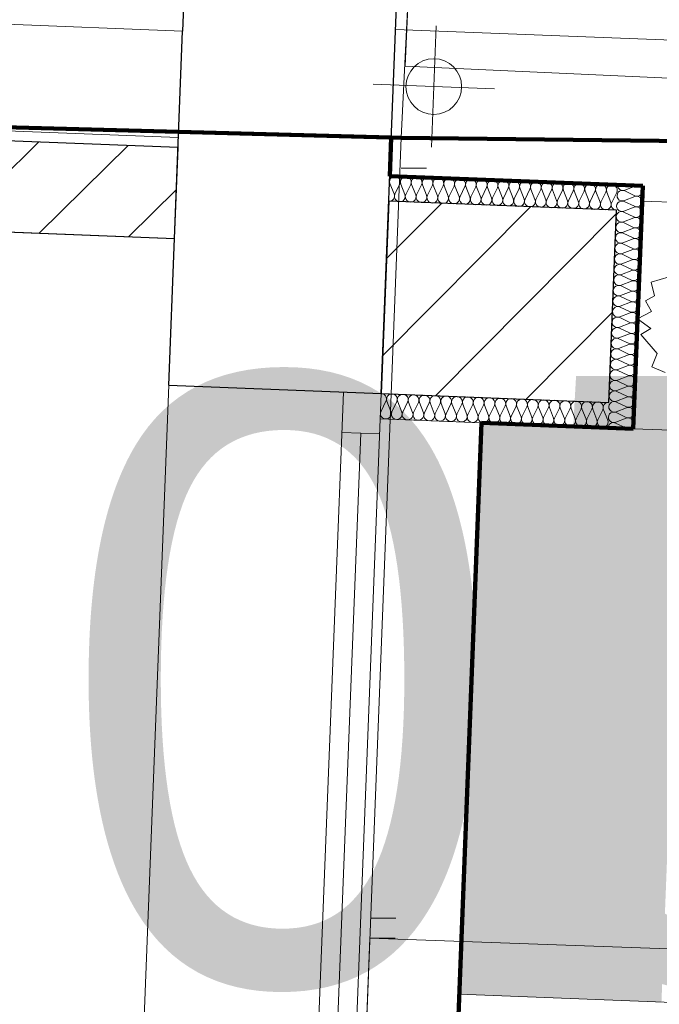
# Model space of a CAD drawing. Extents: x -134780 to 5540120, y 74663 to 5964901.
# Tile 52 of 71: x 5539592.56 to 5539593.82, y 5961351.8 to 5961353.74. Entities that reach past the tile are written whole.
import ezdxf
from ezdxf.lldxf.tags import DXFTag

# ---------------------------------------------------------------- set-up
doc = ezdxf.new("R2010")
doc.units = 0
doc.header["$MEASUREMENT"] = 0
doc.set_wipeout_variables(frame=1)
doc.linetypes.add('Krawędzie ukryte', pattern=[150, 100, -50])
doc.linetypes.add('L_0_03', pattern=[1, 0.5, -0.5])
for name, color, linetype, lineweight in [('0_Nr_Pióra__7', 7, 'Continuous', 13), ('312_budynek_ewidencyjny_Nr_Pióra__7', 7, 'Continuous', 13), ('ARCH MAPA RUSINOWO_Nr_Pióra__60', 230, 'Continuous', 211), ('Arch opisy_Nr_Pióra__80', 3, 'Continuous', 211), ('Arch schody_Nr_Pióra__21', 7, 'Continuous', 9), ('Arch wyburzenia_Nr_Pióra__46', 5, 'Continuous', 13), ('arch wypelnienia_Nr_Pióra__118', 7, 'Continuous', 211), ('Arch ściany nośne_Nr_Pióra__21', 7, 'Continuous', 9), ('Arch ściany nośne_Nr_Pióra__27', 7, 'Continuous', 30), ('INWENT RURY SPUSTOWE_Nr_Pióra__21', 7, 'Continuous', 9), ('INWENT. DRZWI_Nr_Pióra__5', 7, 'Continuous', 13), ('INWENT.ŚCIANY_Nr_Pióra__1', 7, 'Continuous', 25), ('INWENT.ŚCIANY_Nr_Pióra__5', 7, 'Continuous', 13), ('mapa', 7, 'Continuous', 13), ('mur_op_Nr_Pióra__7', 7, 'Continuous', 13), ('swietlik_Nr_Pióra__7', 7, 'Continuous', 13), ('zasuwa_lub_zawor_Nr_Pióra__7', 7, 'Continuous', 13)]:
    doc.layers.add(name, color=color, linetype=linetype, lineweight=lineweight)
for name, color, linetype, lineweight, true_color in [('218_kontur_uzytku_gruntowego_Nr_Pióra__3', 7, 'Continuous', 18, 0xff6600), ('219_dzialka_ewidencyjna_Nr_Pióra__96', 7, 'Continuous', 13, 0x00d59f), ('Arch ocieplenie_Nr_Pióra__24', 7, 'Continuous', 9, 0x029e21), ('Arch okna_Nr_Pióra__4', 7, 'Continuous', 9, 0x029e21), ('arch wypelnienia_Nr_Pióra__17', 7, 'Continuous', 15, 0xdcd705), ('Arch wyposarzenie_Nr_Pióra__4', 7, 'Continuous', 9, 0x029e21)]:
    doc.layers.add(name, color=color, linetype=linetype, lineweight=lineweight, true_color=true_color)
doc.layers.add('Arch ocieplenie', color=7, linetype='Continuous')
doc.layers.add('Arch ściany nośne', color=7, linetype='Continuous')
doc.styles.add('GENERATED_STYLE_1', font='txt')
tags = doc.linetypes.add('DASH', pattern=[15, 10, -5]).pattern_tags.tags
tags[6:7] = [DXFTag(74, 4), DXFTag(75, 0), DXFTag(340, '0'), DXFTag(46, 0.0), DXFTag(50, 0.0), DXFTag(44, 0.0), DXFTag(45, 0.0)]
tags[4:5] = [DXFTag(74, 4), DXFTag(75, 0), DXFTag(340, '0'), DXFTag(46, 0.0), DXFTag(50, 0.0), DXFTag(44, 0.0), DXFTag(45, 0.0)]
pattern_1 = [(45, (0, 0), (-91.92387818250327, 91.92387818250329), [])]

# ---------------------------------------------------------------- blocks, each defined once
blk = doc.blocks.new('Ściana_54', base_point=(-120566.8265400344, 127629.9479055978))
at = {"layer": 'Arch ściany nośne_Nr_Pióra__21', "linetype": 'Continuous'}
h = blk.add_hatch(dxfattribs=at)
h.set_pattern_fill('Common_Brick', color=256, style=0, pattern_type=2)
h.set_pattern_definition(pattern_1)
h.paths.add_polyline_path([(-120566.8265400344, 127629.9479055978), (-120117.1699168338, 127612.3717509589), (-120102.3278306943, 127992.0817883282), (-120551.9844538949, 128009.6579429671)], flags=0)
at = {"layer": 'Arch ściany nośne_Nr_Pióra__27', "linetype": 'Continuous'}
for p, q in [((-120551.9844538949, 128009.6579429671), (-120566.8265400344, 127629.9479055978)), ((-120102.3278306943, 127992.0817883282), (-120551.9844538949, 128009.6579429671)), ((-120117.1699168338, 127612.3717509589), (-120102.3278306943, 127992.0817883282)), ((-120566.8265400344, 127629.9479055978), (-120117.1699168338, 127612.3717509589))]:
    blk.add_line(p, q, dxfattribs=at)
blk = doc.blocks.new('Ściana_5', base_point=(-121854.507707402, 127970.5021761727))
at = {"layer": 'Arch ściany nośne_Nr_Pióra__21', "linetype": 'Continuous'}
h = blk.add_hatch(dxfattribs=at)
h.set_pattern_fill('Common_Brick', color=256, style=0, pattern_type=2)
h.set_pattern_definition(pattern_1)
h.paths.add_polyline_path([(-121854.507707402, 127970.5021761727), (-120975.1791998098, 127936.1310293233), (-120968.1487379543, 128115.9936786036), (-121847.4772455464, 128150.364825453)], flags=0)
at = {"layer": 'Arch ściany nośne_Nr_Pióra__27', "linetype": 'Continuous'}
for p, q in [((-121847.4772455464, 128150.364825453), (-121854.507707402, 127970.5021761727)), ((-120968.1487379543, 128115.9936786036), (-121847.4772455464, 128150.364825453)), ((-120975.1791998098, 127936.1310293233), (-120968.1487379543, 128115.9936786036)), ((-121854.507707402, 127970.5021761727), (-120975.1791998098, 127936.1310293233))]:
    blk.add_line(p, q, dxfattribs=at)
blk = doc.blocks.new('Izolacja cieplna 14_4', base_point=(-120566.8265219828, 127629.9483674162))
at = {"layer": 'Arch ocieplenie_Nr_Pióra__24', "linetype": 'Continuous'}
for p, q in [((-120567.2982429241, 127594.8391208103), (-120557.6018542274, 127614.6768396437)), ((-120555.8033431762, 127614.6065395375), (-120547.6849964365, 127594.0724792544)), ((-120545.8860227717, 127594.0021610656), (-120536.189634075, 127613.839879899)), ((-120534.3911230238, 127613.7695797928), (-120526.2727762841, 127593.2355195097)), ((-120524.4738026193, 127593.1652013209), (-120514.7774139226, 127613.0029201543)), ((-120512.9789028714, 127612.9326200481), (-120504.8605561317, 127592.398559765)), ((-120503.0615824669, 127592.3282415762), (-120493.3651937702, 127612.1659604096)), ((-120491.566682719, 127612.0956603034), (-120483.4483359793, 127591.5616000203)), ((-120481.6493623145, 127591.4912818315), (-120471.9529736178, 127611.3290006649)), ((-120470.1544625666, 127611.2587005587), (-120462.0361158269, 127590.7246402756)), ((-120460.2371421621, 127590.6543220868), (-120450.5407534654, 127610.4920409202)), ((-120448.7422424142, 127610.421740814), (-120440.6238956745, 127589.8876805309)), ((-120438.8249220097, 127589.8173623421), (-120429.128533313, 127609.6550811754)), ((-120427.3300222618, 127609.5847810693), (-120419.2116755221, 127589.0507207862)), ((-120417.4127018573, 127588.9804025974), (-120407.7163131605, 127608.8181214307)), ((-120405.9178021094, 127608.7478213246), (-120397.7994553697, 127588.2137610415)), ((-120396.0004817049, 127588.1434428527), (-120386.3040930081, 127607.981161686)), ((-120384.505581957, 127607.9108615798), (-120376.3872352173, 127587.3768012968)), ((-120374.5882615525, 127587.306483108), (-120364.8918728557, 127607.1442019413)), ((-120363.0933618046, 127607.0739018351), (-120354.9750150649, 127586.539841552)), ((-120353.1760414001, 127586.4695233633), (-120343.4796527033, 127606.3072421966)), ((-120341.6811416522, 127606.2369420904), (-120333.5627949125, 127585.7028818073)), ((-120331.7638212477, 127585.6325636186), (-120322.0674325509, 127605.4702824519)), ((-120320.2689214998, 127605.3999823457), (-120312.1505747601, 127584.8659220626)), ((-120310.3516010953, 127584.7956038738), (-120300.6552123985, 127604.6333227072)), ((-120298.8567013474, 127604.563022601), (-120290.7383546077, 127584.0289623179)), ((-120288.9393809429, 127583.9586441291), (-120279.2429922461, 127603.7963629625)), ((-120277.444481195, 127603.7260628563), (-120269.3261344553, 127583.1920025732)), ((-120267.5271607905, 127583.1216843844), (-120257.8307720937, 127602.9594032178)), ((-120256.0322610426, 127602.8891031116), (-120247.9139143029, 127582.3550428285)), ((-120246.1149406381, 127582.2847246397), (-120236.4185519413, 127602.1224434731)), ((-120234.6200408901, 127602.0521433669), (-120226.5016941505, 127581.5180830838)), ((-120224.7027204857, 127581.447764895), (-120215.0063317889, 127601.2854837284)), ((-120213.2078207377, 127601.2151836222), (-120205.0894739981, 127580.6811233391)), ((-120203.2905003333, 127580.6108051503), (-120193.5941116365, 127600.4485239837)), ((-120191.7956005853, 127600.3782238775), (-120183.6772538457, 127579.8441635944)), ((-120181.8782801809, 127579.7738454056), (-120172.1818914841, 127599.6115642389)), ((-120170.3833804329, 127599.5412641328), (-120162.2650336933, 127579.0072038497)), ((-120160.4660600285, 127578.9368856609), (-120150.7696713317, 127598.7746044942)), ((-120148.9711602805, 127598.7043043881), (-120140.8528135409, 127578.170244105)), ((-120139.0538398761, 127578.0999259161), (-120129.3574511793, 127597.9376447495)), ((-120127.5589401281, 127597.8673446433), (-120119.4405933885, 127577.3332843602))]:
    blk.add_line(p, q, dxfattribs=at)
for centre, start_param, end_param in [((-120567.2418532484, 127619.3228091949), 5.870391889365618, 7.853981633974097), ((-120545.830099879, 127618.4858637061), 5.870391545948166, 9.837570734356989), ((-120524.4178797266, 127617.6489039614), 5.870391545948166, 9.837570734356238), ((-120503.0056595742, 127616.8119442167), 5.870391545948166, 9.837570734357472), ((-120481.5934394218, 127615.974984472), 5.870391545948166, 9.837570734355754), ((-120460.1812192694, 127615.1380247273), 5.870391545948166, 9.837570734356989), ((-120438.768999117, 127614.3010649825), 5.870391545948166, 9.837570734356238), ((-120417.3567789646, 127613.4641052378), 5.870391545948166, 9.837570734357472), ((-120395.9445588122, 127612.6271454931), 5.870391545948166, 9.837570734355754), ((-120374.5323386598, 127611.7901857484), 5.870391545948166, 9.837570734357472), ((-120353.1201185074, 127610.9532260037), 5.870391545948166, 9.837570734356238), ((-120331.707898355, 127610.116266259), 5.870391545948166, 9.837570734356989), ((-120310.2956782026, 127609.2793065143), 5.870391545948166, 9.837570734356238), ((-120288.8834580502, 127608.4423467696), 5.870391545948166, 9.837570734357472), ((-120267.4712378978, 127607.6053870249), 5.870391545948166, 9.837570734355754), ((-120246.0590177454, 127606.7684272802), 5.870391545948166, 9.837570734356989), ((-120224.646797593, 127605.9314675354), 5.870391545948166, 9.837570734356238), ((-120203.2345774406, 127605.0945077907), 5.870391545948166, 9.837570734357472), ((-120181.8223572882, 127604.257548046), 5.870391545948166, 9.837570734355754), ((-120160.4101371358, 127603.4205883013), 5.870391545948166, 9.837570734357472), ((-120138.9979169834, 127602.5836285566), 5.870391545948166, 9.837570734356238), ((-120117.585696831, 127601.7466688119), 1.570796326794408, 3.554385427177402), ((-120557.6582320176, 127590.1931468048), 2.728799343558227, 6.6959790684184), ((-120536.2460118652, 127589.3561870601), 2.728799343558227, 6.6959790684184), ((-120514.8337917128, 127588.5192273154), 2.728799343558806, 6.695979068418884), ((-120493.4215715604, 127587.6822675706), 2.728799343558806, 6.695979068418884), ((-120472.009351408, 127586.8453078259), 2.728799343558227, 6.695979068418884), ((-120450.5971312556, 127586.0083480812), 2.728799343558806, 6.695979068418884), ((-120429.1849111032, 127585.1713883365), 2.728799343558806, 6.695979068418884), ((-120407.7726909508, 127584.3344285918), 2.728799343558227, 6.6959790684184), ((-120386.3604707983, 127583.4974688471), 2.728799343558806, 6.695979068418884), ((-120364.9482506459, 127582.6605091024), 2.728799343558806, 6.695979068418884), ((-120343.5360304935, 127581.8235493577), 2.728799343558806, 6.695979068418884), ((-120322.1238103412, 127580.986589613), 2.728799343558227, 6.695979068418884), ((-120300.7115901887, 127580.1496298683), 2.728799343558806, 6.695979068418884), ((-120279.2993700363, 127579.3126701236), 2.728799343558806, 6.695979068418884), ((-120257.8871498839, 127578.4757103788), 2.728799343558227, 6.6959790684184), ((-120236.4749297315, 127577.6387506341), 2.728799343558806, 6.695979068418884), ((-120215.0627095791, 127576.8017908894), 2.728799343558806, 6.695979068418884), ((-120193.6504894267, 127575.9648311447), 2.728799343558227, 6.695979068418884), ((-120172.2382692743, 127575.1278714), 2.728799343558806, 6.695979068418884), ((-120150.8260491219, 127574.2909116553), 2.728799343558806, 6.695979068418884), ((-120129.4138289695, 127573.4539519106), 2.728799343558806, 6.695979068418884)]:
    blk.add_ellipse(centre, major_axis=(10.70587776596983, -0.4184707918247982), ratio=0.9924977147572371, start_param=start_param, end_param=end_param, dxfattribs=at)
blk = doc.blocks.new('Izolacja cieplna 14_3', base_point=(-120551.9844538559, 128009.6579439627))
at = {"layer": 'Arch ocieplenie_Nr_Pióra__24', "linetype": 'Continuous'}
for p, q in [((-120549.7142258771, 128044.6968906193), (-120541.5958871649, 128024.1628306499)), ((-120539.7973761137, 128024.0925305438), (-120530.1009793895, 128043.9302490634)), ((-120528.3020057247, 128043.8599308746), (-120520.1836670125, 128023.3258709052)), ((-120518.3851559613, 128023.2555707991), (-120508.6887592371, 128043.0932893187)), ((-120506.8897855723, 128043.0229711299), (-120498.7714468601, 128022.4889111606)), ((-120496.9729358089, 128022.4186110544), (-120487.2765390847, 128042.256329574)), ((-120485.4775654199, 128042.1860113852), (-120477.3592267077, 128021.6519514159)), ((-120475.5607156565, 128021.5816513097), (-120465.8643189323, 128041.4193698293)), ((-120464.0653452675, 128041.3490516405), (-120455.9470065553, 128020.8149916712)), ((-120454.1484955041, 128020.744691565), (-120444.4520987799, 128040.5824100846)), ((-120442.6531251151, 128040.5120918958), (-120434.5347864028, 128019.9780319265)), ((-120432.7362753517, 128019.9077318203), (-120423.0398786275, 128039.7454503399)), ((-120421.2409049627, 128039.6751321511), (-120413.1225662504, 128019.1410721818)), ((-120411.3240551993, 128019.0707720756), (-120401.6276584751, 128038.9084905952)), ((-120399.8286848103, 128038.8381724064), (-120391.710346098, 128018.3041124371)), ((-120389.9118350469, 128018.2338123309), (-120380.2154383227, 128038.0715308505)), ((-120378.4164646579, 128038.0012126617), (-120370.2981259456, 128017.4671526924)), ((-120368.4996148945, 128017.3968525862), (-120358.8032181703, 128037.2345711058)), ((-120357.0042445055, 128037.164252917), (-120348.8859057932, 128016.6301929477)), ((-120347.0873947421, 128016.5598928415), (-120337.3909980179, 128036.3976113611)), ((-120335.5920243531, 128036.3272931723), (-120327.4736856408, 128015.793233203)), ((-120325.6751745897, 128015.7229330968), (-120315.9787778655, 128035.5606516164)), ((-120314.1798042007, 128035.4903334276), (-120306.0614654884, 128014.9562734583)), ((-120304.2629544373, 128014.8859733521), (-120294.5665577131, 128034.7236918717)), ((-120292.7675840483, 128034.6533736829), (-120284.649245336, 128014.1193137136)), ((-120282.8507342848, 128014.0490136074), (-120273.1543375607, 128033.886732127)), ((-120271.3553638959, 128033.8164139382), (-120263.2370251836, 128013.2823539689)), ((-120261.4385141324, 128013.2120538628), (-120251.7421174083, 128033.0497723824)), ((-120249.9431437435, 128032.9794541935), (-120241.8248050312, 128012.4453942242)), ((-120240.02629398, 128012.3750941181), (-120230.3298972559, 128032.2128126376)), ((-120228.5309235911, 128032.1424944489), (-120220.4125848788, 128011.6084344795)), ((-120218.6140738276, 128011.5381343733), (-120208.9176771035, 128031.3758528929)), ((-120207.1187034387, 128031.3055347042), (-120199.0003647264, 128010.7714747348)), ((-120197.2018536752, 128010.7011746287), (-120187.5054569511, 128030.5388931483)), ((-120185.7064832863, 128030.4685749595), (-120177.588144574, 128009.9345149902)), ((-120175.7896335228, 128009.864214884), (-120166.0932367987, 128029.7019334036)), ((-120164.2942631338, 128029.6316152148), (-120156.1759244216, 128009.0975552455)), ((-120154.3774133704, 128009.0272551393), (-120144.6810166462, 128028.8649736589)), ((-120142.8820429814, 128028.7946554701), (-120134.7637042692, 128008.2605955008)), ((-120132.965193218, 128008.1902953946), (-120123.2687964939, 128028.0280139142)), ((-120121.469822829, 128027.9576957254), (-120113.3514841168, 128007.4236357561)), ((-120111.5529730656, 128007.3533356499), (-120101.8565763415, 128027.1910541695))]:
    blk.add_line(p, q, dxfattribs=at)
for centre, start_param, end_param in [((-120539.7409782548, 128048.5762225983), 5.870391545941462, 9.837571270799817), ((-120518.3287581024, 128047.7392628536), 5.870391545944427, 9.837571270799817), ((-120496.91653795, 128046.9023031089), 5.870391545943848, 9.837571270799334), ((-120475.5043177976, 128046.0653433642), 5.870391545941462, 9.837571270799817), ((-120454.0920976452, 128045.2283836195), 5.870391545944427, 9.837571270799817), ((-120432.6798774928, 128044.3914238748), 5.870391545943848, 9.837571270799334), ((-120411.2676573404, 128043.5544641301), 5.870391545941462, 9.837571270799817), ((-120389.855437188, 128042.7175043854), 5.870391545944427, 9.837571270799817), ((-120368.4432170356, 128041.8805446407), 5.870391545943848, 9.837571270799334), ((-120347.0309968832, 128041.043584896), 5.870391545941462, 9.837571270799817), ((-120325.6187767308, 128040.2066251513), 5.870391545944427, 9.837571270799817), ((-120304.2065565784, 128039.3696654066), 5.870391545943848, 9.837571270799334), ((-120282.794336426, 128038.5327056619), 5.870391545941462, 9.837571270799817), ((-120261.3821162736, 128037.6957459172), 5.870391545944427, 9.837571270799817), ((-120239.9698961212, 128036.8587861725), 5.870391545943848, 9.837571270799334), ((-120218.5576759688, 128036.0218264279), 5.870391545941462, 9.837571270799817), ((-120197.1454558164, 128035.1848666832), 5.870391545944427, 9.837571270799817), ((-120175.733235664, 128034.3479069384), 5.870391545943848, 9.837571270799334), ((-120154.3210155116, 128033.5109471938), 5.870391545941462, 9.837571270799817), ((-120132.9087953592, 128032.6739874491), 5.870391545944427, 9.837571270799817), ((-120111.4965752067, 128031.8370277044), 5.870391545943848, 9.837571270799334), ((-120551.5691225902, 128020.283502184), 4.712388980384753, 6.695978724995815), ((-120530.1573689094, 128019.4465646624), 2.728799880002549, 6.695979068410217), ((-120508.745148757, 128018.6096049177), 2.728799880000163, 6.695979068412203), ((-120487.3329286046, 128017.772645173), 2.728799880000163, 6.695979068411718), ((-120465.9207084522, 128016.9356854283), 2.728799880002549, 6.695979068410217), ((-120444.5084882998, 128016.0987256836), 2.728799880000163, 6.695979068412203), ((-120423.0962681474, 128015.2617659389), 2.728799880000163, 6.695979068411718), ((-120401.684047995, 128014.4248061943), 2.728799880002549, 6.695979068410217), ((-120380.2718278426, 128013.5878464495), 2.728799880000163, 6.695979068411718), ((-120358.8596076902, 128012.7508867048), 2.728799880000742, 6.695979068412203), ((-120337.4473875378, 128011.9139269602), 2.728799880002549, 6.695979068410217), ((-120316.0351673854, 128011.0769672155), 2.728799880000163, 6.695979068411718), ((-120294.622947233, 128010.2400074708), 2.728799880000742, 6.695979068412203), ((-120273.2107270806, 128009.4030477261), 2.728799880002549, 6.695979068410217), ((-120251.7985069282, 128008.5660879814), 2.728799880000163, 6.695979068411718), ((-120230.3862867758, 128007.7291282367), 2.728799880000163, 6.695979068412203), ((-120208.9740666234, 128006.892168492), 2.728799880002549, 6.695979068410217), ((-120187.561846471, 128006.0552087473), 2.728799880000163, 6.695979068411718), ((-120166.1496263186, 128005.2182490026), 2.728799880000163, 6.695979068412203), ((-120144.7374061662, 128004.3812892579), 2.728799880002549, 6.695979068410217), ((-120123.3251860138, 128003.5443295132), 2.728799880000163, 6.695979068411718), ((-120101.9129658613, 128002.7073697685), 2.728799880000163, 4.712388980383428)]:
    blk.add_ellipse(centre, major_axis=(10.70587776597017, -0.418470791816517), ratio=0.9924977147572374, start_param=start_param, end_param=end_param, dxfattribs=at)
blk = doc.blocks.new('Izolacja cieplna 14_2', base_point=(-120100.375368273, 128042.0441182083))
at = {"layer": 'Arch ocieplenie_Nr_Pióra__24', "linetype": 'Continuous'}
for p, q in [((-120085.9289485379, 128030.1597719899), (-120066.0821476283, 128020.695733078)), ((-120065.3355046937, 128039.7973481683), (-120085.8604822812, 128031.9113670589)), ((-120066.1506314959, 128018.943687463), (-120086.6756090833, 128011.0577063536)), ((-120066.965758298, 127998.0900267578), (-120087.4907358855, 127990.2040456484)), ((-120086.74407534, 128009.3061112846), (-120066.8972744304, 127999.8420723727)), ((-120067.7808851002, 127977.2363660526), (-120088.3058626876, 127969.3503849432)), ((-120087.5592021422, 127988.4524505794), (-120067.7124012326, 127978.9884116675)), ((-120068.5960119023, 127956.3827053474), (-120089.1209894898, 127948.496724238)), ((-120088.3743289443, 127967.5987898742), (-120068.5275280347, 127958.1347509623)), ((-120069.4111387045, 127935.5290446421), (-120089.9361162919, 127927.6430635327)), ((-120089.1894557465, 127946.745129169), (-120069.3426548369, 127937.281090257)), ((-120070.2262655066, 127914.6753839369), (-120090.7512430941, 127906.7894028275)), ((-120090.0045825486, 127925.8914684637), (-120070.157781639, 127916.4274295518)), ((-120071.0413923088, 127893.8217232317), (-120091.5663698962, 127885.9357421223)), ((-120090.8197093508, 127905.0378077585), (-120070.9729084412, 127895.5737688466)), ((-120091.6348361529, 127884.1841470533), (-120071.7880352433, 127874.7201081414)), ((-120092.4499629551, 127863.330486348), (-120072.6031620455, 127853.8664474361)), ((-120071.8565191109, 127872.9680625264), (-120092.3814966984, 127865.0820814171)), ((-120093.2650897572, 127842.4768256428), (-120073.4182888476, 127833.0127867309)), ((-120072.6716459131, 127852.1144018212), (-120093.1966235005, 127844.2284207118)), ((-120094.0802165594, 127821.6231649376), (-120074.2334156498, 127812.1591260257)), ((-120073.4867727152, 127831.260741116), (-120094.0117503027, 127823.3747600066)), ((-120094.8953433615, 127800.7695042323), (-120075.0485424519, 127791.3054653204)), ((-120074.3018995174, 127810.4070804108), (-120094.8268771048, 127802.5210993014)), ((-120095.7104701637, 127779.9158435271), (-120075.8636692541, 127770.4518046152)), ((-120075.1170263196, 127789.5534197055), (-120095.642003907, 127781.6674385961)), ((-120096.5255969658, 127759.0621828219), (-120076.6787960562, 127749.59814391)), ((-120075.9321531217, 127768.6997590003), (-120096.4571307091, 127760.8137778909)), ((-120097.340723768, 127738.2085221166), (-120077.4939228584, 127728.7444832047)), ((-120076.7472799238, 127747.8460982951), (-120097.2722575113, 127739.9601171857)), ((-120077.562406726, 127726.9924375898), (-120098.0873843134, 127719.1064564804)), ((-120078.3775335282, 127706.1387768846), (-120098.9025111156, 127698.2527957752)), ((-120098.1558505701, 127717.3548614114), (-120078.3090496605, 127707.8908224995)), ((-120079.1926603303, 127685.2851161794), (-120099.7176379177, 127677.39913507)), ((-120098.9709773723, 127696.5012007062), (-120079.1241764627, 127687.0371617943)), ((-120080.0077871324, 127664.4314554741), (-120100.5327647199, 127656.5454743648)), ((-120099.7861041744, 127675.647540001), (-120079.9393032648, 127666.183501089)), ((-120080.8229139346, 127643.5777947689), (-120101.347891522, 127635.6918136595)), ((-120100.6012309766, 127654.7938792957), (-120080.754430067, 127645.3298403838)), ((-120081.6380407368, 127622.7241340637), (-120102.1630183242, 127614.8381529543)), ((-120101.4163577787, 127633.9402185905), (-120081.5695568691, 127624.4761796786)), ((-120082.4531675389, 127601.8704733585), (-120102.9781451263, 127593.9844922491)), ((-120102.2314845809, 127613.0865578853), (-120082.3846836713, 127603.6225189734)), ((-120103.046611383, 127592.2328971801), (-120083.1998104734, 127582.7688582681)), ((-120103.8617381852, 127571.3792364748), (-120084.0149372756, 127561.9151975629)), ((-120083.268294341, 127581.0168126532), (-120103.7932719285, 127573.1308315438))]:
    blk.add_line(p, q, dxfattribs=at)
for centre, start_param, end_param in [((-120090.5649151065, 128020.7755805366), 1.158003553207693, 5.125182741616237), ((-120089.7498100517, 128041.6287869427), 3.141592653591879, 5.125182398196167), ((-120061.4461733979, 128030.0799164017), 4.299595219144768, 8.266774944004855), ((-120091.3800419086, 127999.9219198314), 1.158003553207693, 5.12518274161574), ((-120062.2613002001, 128009.2262556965), 4.299595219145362, 8.266774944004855), ((-120092.1951687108, 127979.0682591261), 1.158003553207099, 5.12518274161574), ((-120063.0764270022, 127988.3725949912), 4.299595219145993, 8.266774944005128), ((-120063.8915538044, 127967.518934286), 4.299595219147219, 8.266774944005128), ((-120093.010295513, 127958.2145984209), 1.158003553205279, 5.12518274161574), ((-120064.7066806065, 127946.6652735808), 4.299595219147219, 8.266774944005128), ((-120093.8254223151, 127937.3609377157), 1.158003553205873, 5.125182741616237), ((-120065.5218074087, 127925.8116128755), 4.299595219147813, 8.266774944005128), ((-120094.6405491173, 127916.5072770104), 1.158003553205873, 5.125182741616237), ((-120066.3369342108, 127904.9579521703), 4.299595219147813, 8.266774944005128), ((-120095.4556759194, 127895.6536163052), 1.158003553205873, 5.12518274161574), ((-120067.152061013, 127884.1042914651), 4.299595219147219, 8.26677494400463), ((-120096.2708027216, 127874.7999556), 1.158003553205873, 5.125182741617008), ((-120067.9671878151, 127863.2506307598), 4.299595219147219, 8.266774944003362), ((-120097.0859295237, 127853.9462948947), 1.158003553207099, 5.12518274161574), ((-120097.9010563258, 127833.0926341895), 1.158003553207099, 5.12518274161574), ((-120068.7823146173, 127842.3969700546), 4.299595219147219, 8.266774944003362), ((-120098.716183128, 127812.2389734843), 1.158003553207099, 5.12518274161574), ((-120069.5974414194, 127821.5433093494), 4.299595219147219, 8.266774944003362), ((-120099.5313099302, 127791.3853127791), 1.158003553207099, 5.12518274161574), ((-120070.4125682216, 127800.6896486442), 4.299595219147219, 8.266774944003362), ((-120100.3464367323, 127770.5316520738), 1.158003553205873, 5.12518274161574), ((-120071.2276950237, 127779.8359879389), 4.299595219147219, 8.266774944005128), ((-120101.1615635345, 127749.6779913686), 1.158003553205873, 5.12518274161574), ((-120072.0428218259, 127758.9823272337), 4.299595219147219, 8.266774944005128), ((-120101.9766903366, 127728.8243306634), 1.158003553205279, 5.12518274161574), ((-120072.857948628, 127738.1286665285), 4.299595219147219, 8.266774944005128), ((-120102.7918171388, 127707.9706699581), 1.158003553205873, 5.125182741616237), ((-120073.6730754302, 127717.2750058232), 4.299595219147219, 8.266774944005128), ((-120103.6069439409, 127687.1170092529), 1.158003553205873, 5.125182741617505), ((-120074.4882022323, 127696.421345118), 4.299595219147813, 8.266774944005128), ((-120075.3033290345, 127675.5676844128), 4.299595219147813, 8.26677494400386), ((-120104.4220707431, 127666.2633485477), 1.158003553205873, 5.125182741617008), ((-120076.1184558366, 127654.7140237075), 4.299595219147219, 8.266774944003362), ((-120105.2371975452, 127645.4096878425), 1.158003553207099, 5.12518274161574), ((-120076.9335826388, 127633.8603630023), 4.299595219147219, 8.266774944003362), ((-120106.0523243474, 127624.5560271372), 1.158003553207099, 5.12518274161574), ((-120077.7487094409, 127613.0067022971), 4.299595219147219, 8.266774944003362), ((-120106.8674511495, 127603.702366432), 1.158003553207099, 5.12518274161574), ((-120078.5638362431, 127592.1530415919), 4.299595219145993, 8.26677494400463), ((-120107.6825779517, 127582.8487057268), 1.158003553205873, 5.12518274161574), ((-120079.3789630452, 127571.2993808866), 4.299595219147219, 8.26677494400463), ((-120108.4977047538, 127561.9950450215), 1.158003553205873, 3.141592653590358)]:
    blk.add_ellipse(centre, major_axis=(10.62555921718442, -0.4153313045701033), ratio=0.9812757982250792, start_param=start_param, end_param=end_param, dxfattribs=at)
blk = doc.blocks.new('mapa')
at = {"layer": 'arch wypelnienia_Nr_Pióra__17', "linetype": 'Continuous', "lineweight": 0}
blk.add_hatch(color=253, dxfattribs=at).paths.add_polyline_path([(5539593.82422132, 5961351.802274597), (5539593.868356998, 5961352.93141234), (5539593.468662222, 5961352.947035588), (5539593.424526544, 5961351.817897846)], flags=0)
at = {"layer": '0_Nr_Pióra__7', "color": 252, "linetype": 'Continuous'}
for p, q in [((5539593.31, 5961353.51), (5539593.359999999, 5961353.51)), ((5539593.31, 5961353.51), (5539593.359999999, 5961353.51)), ((5539593.31, 5961353.45), (5539593.359999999, 5961353.45)), ((5539593.31, 5961353.45), (5539593.359999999, 5961353.45)), ((5539593.31, 5961353.45), (5539593.359999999, 5961353.45)), ((5539593.31, 5961353.45), (5539593.359999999, 5961353.45)), ((5539593.31, 5961353.45), (5539593.359999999, 5961353.45)), ((5539593.31, 5961353.45), (5539593.359999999, 5961353.45)), ((5539593.31, 5961353.45), (5539593.359999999, 5961353.45)), ((5539593.249728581, 5961351.968056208), (5539593.299728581, 5961351.968056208)), ((5539593.248192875, 5961351.92876771), (5539593.298192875, 5961351.92876771))]:
    blk.add_line(p, q, dxfattribs=at)
at = {"layer": '218_kontur_uzytku_gruntowego_Nr_Pióra__3', "color": 252, "linetype": 'L_0_03', "flags": 128}
for points in [[(5539593.31, 5961353.51), (5539586.990000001, 5961353.68)], [(5539586.990000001, 5961353.68), (5539593.31, 5961353.51)], [(5539595.990000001, 5961353.48), (5539593.31, 5961353.51)], [(5539593.31, 5961353.51), (5539595.990000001, 5961353.48)]]:
    blk.add_lwpolyline(points, dxfattribs=at)
at = {"layer": '219_dzialka_ewidencyjna_Nr_Pióra__96', "color": 252, "linetype": 'Continuous', "flags": 128}
for points in [[(5539586.990000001, 5961353.68), (5539593.31, 5961353.51)], [(5539593.31, 5961353.51), (5539606.76, 5961353.35)]]:
    blk.add_lwpolyline(points, dxfattribs=at)
at = {"layer": '312_budynek_ewidencyjny_Nr_Pióra__7', "color": 252, "linetype": 'Continuous'}
blk.add_line((5539593.31, 5961353.51), (5539592.23, 5961325.88), dxfattribs=at)
at = {"layer": '312_budynek_ewidencyjny_Nr_Pióra__7', "color": 252, "linetype": 'Continuous', "flags": 128}
for points in [[(5539593.78, 5961363.04), (5539593.31, 5961353.51)], [(5539593.31, 5961353.51), (5539586.990000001, 5961353.68)], [(5539586.990000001, 5961353.68), (5539593.31, 5961353.51)]]:
    blk.add_lwpolyline(points, dxfattribs=at)
at = {"layer": 'ARCH MAPA RUSINOWO_Nr_Pióra__60', "color": 252, "linetype": 'Continuous', "lineweight": 20, "flags": 128}
blk.add_lwpolyline([(5539593.31, 5961353.51), (5539586.99, 5961353.68)], dxfattribs=at)
at = {"layer": 'ARCH MAPA RUSINOWO_Nr_Pióra__60', "linetype": 'Continuous', "lineweight": 20, "flags": 128}
blk.add_lwpolyline([(5539593.31, 5961353.51), (5539606.76, 5961353.349999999)], dxfattribs=at)
at = {"layer": 'Arch okna_Nr_Pióra__4', "color": 252, "linetype": 'Continuous'}
for p, q in [((5539592.851088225, 5961353.021213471), (5539592.760863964, 5961350.712976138)), ((5539593.195824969, 5961353.007738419), (5539593.105600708, 5961350.699501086)), ((5539593.27076774, 5961353.004809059), (5539593.18054348, 5961350.696571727)), ((5539593.230171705, 5961352.926334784), (5539593.146196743, 5961350.777975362)), ((5539593.192700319, 5961352.927799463), (5539593.267643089, 5961352.924870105))]:
    blk.add_line(p, q, dxfattribs=at)
at = {"layer": 'Arch opisy_Nr_Pióra__80', "linetype": 'DASH', "ltscale": 0.2}
for q in [(5539586.99, 5961353.68), (5539606.76, 5961353.349999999)]:
    blk.add_line((5539593.31, 5961353.51), q, dxfattribs=at)
at = {"layer": 'Arch schody_Nr_Pióra__21', "color": 252, "linetype": 'Continuous'}
for p, q in [((5539593.768432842, 5961352.93531817), (5539593.786008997, 5961353.384974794)), ((5539594.685322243, 5961353.349822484), (5539593.786008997, 5961353.384974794)), ((5539593.768432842, 5961352.93531817), (5539594.667746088, 5961352.900165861)), ((5539593.424526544, 5961351.817897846), (5539597.511405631, 5961351.658150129))]:
    blk.add_line(p, q, dxfattribs=at)
at = {"layer": 'Arch wyburzenia_Nr_Pióra__46', "color": 252, "linetype": 'Continuous'}
for p, q in [((5539593.78718122, 5961353.414952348), (5539593.28756275, 5961353.434481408)), ((5539593.768433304, 5961352.935318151), (5539593.78718122, 5961353.414952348)), ((5539593.268814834, 5961352.954847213), (5539593.768433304, 5961352.935318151))]:
    blk.add_line(p, q, dxfattribs=at)
at = {"layer": 'arch wypelnienia_Nr_Pióra__118', "linetype": 'Continuous', "flags": 128}
blk.add_lwpolyline([(5539579.088503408, 5961327.108979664), (5539579.056085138, 5961326.279612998), (5539592.70566182, 5961325.746081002), (5539592.738079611, 5961326.575449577), (5539592.438309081, 5961326.587167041), (5539592.731244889, 5961334.081442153), (5539592.877268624, 5961337.808595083), (5539594.915375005, 5961337.728916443), (5539595.057323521, 5961341.359881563), (5539593.023003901, 5961341.435626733), (5539593.468662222, 5961352.947035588), (5539593.768433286, 5961352.935317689), (5539593.78718122, 5961353.414952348), (5539593.28756275, 5961353.434481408), (5539593.290535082, 5961353.510523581), (5539586.99, 5961353.68), (5539586.89, 5961350.36), (5539580.53, 5961350.62), (5539580.536283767, 5961350.808512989), (5539580.015547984, 5961350.825870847), (5539579.996800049, 5961350.346236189), (5539580.296571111, 5961350.334519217), (5539579.388274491, 5961327.097264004)], close=True, dxfattribs=at)
at = {"layer": 'arch wypelnienia_Nr_Pióra__17', "color": 253, "linetype": 'Continuous', "lineweight": 0}
blk.add_line((5539593.468662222, 5961352.947035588), (5539593.382343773, 5961350.73872195), dxfattribs=at)
at = {"layer": 'Arch wyposarzenie_Nr_Pióra__4', "color": 252, "linetype": 'Continuous'}
for p, q in [((5539593.803688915, 5961353.224865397), (5539593.83937842, 5961353.235343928)), ((5539593.810604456, 5961353.198040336), (5539593.803688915, 5961353.224865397)), ((5539593.792687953, 5961353.187624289), (5539593.810604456, 5961353.198040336)), ((5539593.804247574, 5961353.166932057), (5539593.792687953, 5961353.187624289)), ((5539593.776919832, 5961353.152443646), (5539593.804247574, 5961353.166932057)), ((5539593.803065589, 5961353.133287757), (5539593.776919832, 5961353.152443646)), ((5539593.783770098, 5961353.121055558), (5539593.803065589, 5961353.133287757)), ((5539593.815692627, 5961353.083654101), (5539593.783770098, 5961353.121055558)), ((5539593.805198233, 5961353.057247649), (5539593.815692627, 5961353.083654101)), ((5539593.831543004, 5961353.046383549), (5539593.805198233, 5961353.057247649))]:
    blk.add_line(p, q, dxfattribs=at)
at = {"layer": 'INWENT RURY SPUSTOWE_Nr_Pióra__21', "color": 252, "linetype": 'Continuous'}
for p, q in [((5539593.379219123, 5961353.731127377), (5539593.369845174, 5961353.491310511)), ((5539593.254623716, 5961353.615905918), (5539593.494440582, 5961353.606531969))]:
    blk.add_line(p, q, dxfattribs=at)
blk.add_circle((5539593.374532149, 5961353.611218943), 0.05500000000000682, dxfattribs=at)
at = {"layer": 'INWENT. DRZWI_Nr_Pióra__5', "color": 252, "linetype": 'Continuous'}
blk.add_line((5539592.870226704, 5961353.510839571), (5539591.990898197, 5961353.545210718), dxfattribs=at)
at = {"layer": 'INWENT.ŚCIANY_Nr_Pióra__1', "color": 252, "linetype": 'Continuous'}
for p, q in [((5539592.90108262, 5961354.300236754), (5539592.87842891, 5961353.720679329)), ((5539593.27076774, 5961353.004809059), (5539593.320762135, 5961354.283832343)), ((5539592.86241508, 5961353.310992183), (5539592.87842891, 5961353.720679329)), ((5539592.851088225, 5961353.021213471), (5539592.86241508, 5961353.310992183)), ((5539592.851088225, 5961353.021213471), (5539593.27076774, 5961353.004809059))]:
    blk.add_line(p, q, dxfattribs=at)
at = {"layer": 'INWENT.ŚCIANY_Nr_Pióra__5', "color": 252, "linetype": 'Krawędzie ukryte'}
for p, q in [((5539591.999100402, 5961353.755050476), (5539592.87842891, 5961353.720679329)), ((5539591.983086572, 5961353.34536333), (5539592.86241508, 5961353.310992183))]:
    blk.add_line(p, q, dxfattribs=at)
at = {"layer": 'INWENT.ŚCIANY_Nr_Pióra__5', "color": 252, "linetype": 'Continuous'}
blk.add_line((5539593.298889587, 5961353.724259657), (5539594.75777552, 5961353.6672348), dxfattribs=at)
at = {"layer": 'mur_op_Nr_Pióra__7', "color": 252, "linetype": 'Continuous', "flags": 128}
for points in [[(5539593.317955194, 5961353.651682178), (5539594.984495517, 5961353.575949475), (5539595.159699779, 5961357.147751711)], [(5539593.317963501, 5961353.651681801), (5539593.340644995, 5961354.151167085)]]:
    blk.add_lwpolyline(points, dxfattribs=at)
at = {"layer": 'swietlik_Nr_Pióra__7', "color": 252, "linetype": 'Continuous', "flags": 128}
blk.add_lwpolyline([(5539594.244, 5961351.893), (5539594.191000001, 5961350.714), (5539593.202063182, 5961350.748616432), (5539593.248192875, 5961351.92876771)], close=True, dxfattribs=at)
at = {"layer": 'Arch ocieplenie', "color": 252, "linetype": 'Continuous', "lineweight": 9, "xscale": 0.001, "yscale": 0.001, "zscale": 0.001}
for name, p in [('Izolacja cieplna 14_3', (5539593.285609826, 5961353.384519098)), ('Izolacja cieplna 14_2', (5539593.737218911, 5961353.416905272)), ('Izolacja cieplna 14_4', (5539593.270767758, 5961353.004809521))]:
    blk.add_blockref(name, p, dxfattribs=at)
at = {"layer": 'Arch ściany nośne', "color": 252, "xscale": 0.001, "yscale": 0.001, "zscale": 0.001}
for name, p in [('Ściana_5', (5539591.983086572, 5961353.34536333)), ('Ściana_54', (5539593.27076774, 5961353.004809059))]:
    blk.add_blockref(name, p, dxfattribs=at)
at = {"layer": 'arch wypelnienia_Nr_Pióra__17', "color": 253, "linetype": 'Continuous', "lineweight": 0, "insert": (5539585.401812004, 5961351.61603265), "char_height": 1.2, "attachment_point": 7, "style": 'GENERATED_STYLE_1'}
blk.add_mtext('{+0,30=86,05}', dxfattribs=at)

msp = doc.modelspace()

# ---------------------------------------------------------------- block references
at = {"layer": 'mapa', "color": 4, "lineweight": 40}
msp.add_blockref('mapa', (0, 0), dxfattribs=at)

# ---------------------------------------------------------------- next in the draw order: wipeouts: each hides what was drawn before it
msp.add_wipeout([(5539444.712994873, 5961266.962800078), (5539444.712994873, 5961415.462800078), (5539654.712994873, 5961415.462800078), (5539651.712994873, 5961412.412800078), (5539457.212994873, 5961412.412800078), (5539457.212994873, 5961270.012800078), (5539651.712994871, 5961270.012800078), (5539654.712994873, 5961266.962800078)]).dxf.layer = 'zasuwa_lub_zawor_Nr_Pióra__7'

doc.saveas('drawing.dxf')
